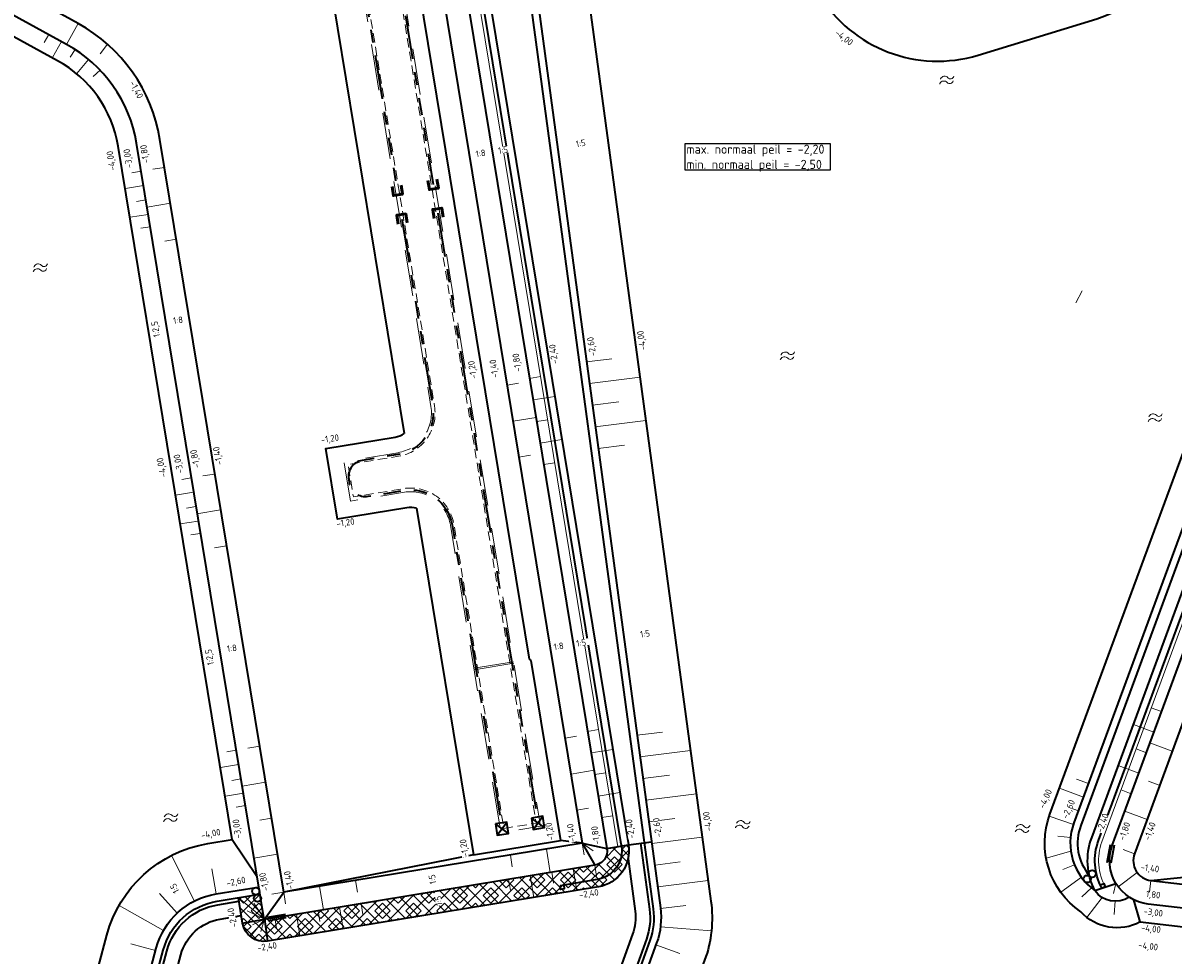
# Model space of a CAD drawing. Header units: metres. Extents: x 239845 to 242720, y 580286 to 584200.
# Tile 77 of 113: x 240688 to 240845, y 583176 to 583304. Entities that reach past the tile are written whole.
import ezdxf

# ---------------------------------------------------------------- set-up
doc = ezdxf.new("R2010")
doc.units = ezdxf.units.M
doc.linetypes.add('DASHED', pattern=[19.049999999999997, 12.7, -6.35])
doc.linetypes.add('RI-DRAINAGE', pattern=[19.200000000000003, 6, -1.8, 1.8, -1.8, 2.4, -1.8, 1.8, -1.8])
doc.layers.add('GBKN', color=9, linetype='Continuous', lineweight=0, true_color=0x808080)
for name, color, linetype, lineweight in [('N-WA-RI-DRAINAGE_AFDEKKAP-G', 150, 'Continuous', 50), ('N-WA-RI-DRAINAGE_DRAIN_PP_100-G', 90, 'RI-DRAINAGE', 35), ('N-WE-GK-BESCHOEIING_DAMWAND_HOUT-G', 130, 'GK-BESCHOEIING', 35), ('N-WE-GK-BESCHOEIING_TYPE_3-G', 30, 'Continuous', 35), ('N-WE-GK-BESCHOEIING_TYPE_5-G', 130, 'Continuous', 35), ('N-WE-GR-RIET-G', 122, 'Continuous', 35), ('N-WE-GW-GRONDWERK-G', 3, 'Continuous', 35), ('N-WE-GW-GRONDWERK_BODEM-G', 2, 'DASHED', 18), ('N-WE-GW-GRONDWERK_BODEM_MEER-G', 150, 'Continuous', 35), ('N-WE-GW-GRONDWERK_INSTEEK_SLEUF-G_CONTOUR_ZANDCUNET', 52, 'Continuous', 35), ('N-WE-GW-HOOGTELIJN-140', 114, 'Continuous', 35), ('N-WE-GW-HOOGTELIJN-180', 190, 'Continuous', 35), ('N-WE-GW-HOOGTELIJN-240', 74, 'Continuous', 35), ('N-WE-GW-HOOGTELIJN-260', 44, 'Continuous', 35), ('N-WE-GW-SCHEIDING-ZAND_TEELAARDE-G', 90, 'Continuous', 18), ('N-WE-GW-TALUDARCERING_KORT-G', 90, 'Continuous', 18), ('N-WE-GW-TALUDARCERING_LANG-G', 60, 'Continuous', 13), ('N-WE-OB-BEKLEDING_STORTSTEEN-A', 7, 'Continuous', 18), ('N-WE-OG-TOPOGRAFIE-S @ 0.5', 7, 'Continuous', 18), ('N-WE-RI-HWA_DRAINEINDE-G', 30, 'Continuous', 35), ('N-WE-VH-HELLING_KNIKLIJN-G', 30, 'Continuous', 35), ('N-XX-AL-HOOGTELABEL-T25-M', 7, 'Continuous', 25), ('T-WE-GR-MAAIVELD-G', 3, 'DASHED', 0), ('X-XX-AL-T25', 7, 'Continuous', 25)]:
    doc.layers.add(name, color=color, linetype=linetype, lineweight=lineweight)
doc.styles.add('NLCS-ISO-ANNOTATIVE-T25', font='NLCS-ISO.ttf', dxfattribs={"height": 2.5})
doc.styles.add('NLCS-ISO-M1000-T25', font='NLCS-ISO.ttf', dxfattribs={"height": 2.5})
doc.linetypes.add('GK-BESCHOEIING', pattern='A,30,-5,[1,NLCS.shx,S=1,R=0,X=0,Y=0],-5', length=40)

# ---------------------------------------------------------------- blocks, each defined once
blk = doc.blocks.new('SOG-TOPOGRAFIE_WATER-SO')
at = {"flags": 128}
for points in [[(-1.912067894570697, 0.4603085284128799), (-1.824502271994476, 0.5985739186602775, -0.5388311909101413), (0.1837699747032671, 0.6342924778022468, 0.6051675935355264), (1.859057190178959, 0.83247287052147, -4.03570463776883)], [(-2.279607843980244, -0.8082764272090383), (-2.192042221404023, -0.6700110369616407, -0.5388311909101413), (-0.1837699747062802, -0.6342924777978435, 0.6051675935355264), (1.491517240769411, -0.4361120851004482, -4.03570463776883)]]:
    blk.add_lwpolyline(points, format="xyb", dxfattribs=at)
blk = doc.blocks.new('Beeindiging drain')
for points in [[(1.575000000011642, 1.574999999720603), (-1.575000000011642, -1.574999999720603)], [(1.575000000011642, -1.574999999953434), (-1.575000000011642, 1.574999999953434)]]:
    blk.add_lwpolyline(points)
blk.add_lwpolyline([(-1.575000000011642, -1.574999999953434), (1.575000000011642, -1.574999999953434), (1.575000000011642, 1.574999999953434), (-1.575000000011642, 1.574999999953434)], close=True)

msp = doc.modelspace()

# ---------------------------------------------------------------- hatches: boundary and pattern name
at = {"layer": 'N-WE-OB-BEKLEDING_STORTSTEEN-A'}
h = msp.add_hatch(dxfattribs=at)
h.set_pattern_fill('ACO-STORTSTEEN_02', color=256, style=0, pattern_type=2)
h.set_pattern_definition([(45, (0, 0), (-1.060660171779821, 1.060660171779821), []), (45, (1.060649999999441, 0), (-1.060660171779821, 1.060660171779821), [1.5, -1.5]), (135, (0, 0), (-1.060660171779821, -1.060660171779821), []), (135, (1.060649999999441, 0), (-1.060660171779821, -1.060660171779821), [1.5, -1.5])])
edge = h.paths.add_edge_path()
edge.add_arc((240765.7852394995, 583189.9608923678), 5.000000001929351, 279.3295415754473, 369.3295415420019)
edge.add_line((240770.7191008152, 583190.7714554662), (240767.758784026, 583190.2851176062))
edge.add_arc((240765.7852395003, 583189.9608923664), 2.000000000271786, -80.67045842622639, 9.329541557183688, ccw=False)
edge.add_line((240766.1094647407, 583187.9873478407), (240723.5830647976, 583181.0008663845))
edge.add_line((240723.5830647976, 583181.0008663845), (240720.7179406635, 583180.530167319))
edge.add_line((240720.7179406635, 583180.530167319), (240720.1445158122, 583184.0205786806))
edge.add_line((240720.1445158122, 583184.0205786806), (240717.1839011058, 583183.5341918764))
edge.add_line((240717.1839011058, 583183.5341918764), (240717.7576831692, 583180.0438392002))
edge.add_arc((240720.7179999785, 583180.5301770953), 3.000000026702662, 189.3295421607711, 279.3295413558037)
edge.add_line((240721.2043378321, 583177.5698602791), (240766.5958026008, 583185.0270310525))

# ---------------------------------------------------------------- linework, layer by layer
at = {"layer": 'GBKN', "flags": 128}
msp.add_lwpolyline([(240833, 583266.829), (240832.111, 583265.149)], dxfattribs=at)
at = {"layer": 'N-WA-RI-DRAINAGE_AFDEKKAP-G', "flags": 128}
for points in [[(240744.4438106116, 583282.1258762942), (240744.632591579, 583280.8902138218), (240743.3969291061, 583280.7014328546), (240743.2081481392, 583281.9370953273)], [(240739.5099492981, 583281.3153131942), (240739.6987302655, 583280.0796507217), (240738.4630677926, 583279.8908697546), (240738.2742868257, 583281.1265322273)], [(240744.0453795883, 583276.7543438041), (240743.8565986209, 583277.9900062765), (240745.0922610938, 583278.1787872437), (240745.2810420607, 583276.943124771)], [(240739.1115182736, 583275.9437807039), (240738.9227373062, 583277.1794431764), (240740.1583997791, 583277.3682241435), (240740.347180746, 583276.1325616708)]]:
    msp.add_lwpolyline(points, dxfattribs=at)
at = {"layer": 'N-WA-RI-DRAINAGE_DRAIN_PP_100-G', "flags": 128}
for points in [[(240682.933912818, 583349.8571404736), (240733.5037689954, 583320.5888273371, -0.3198138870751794), (240738.7266672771, 583313.0274897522), (240743.9203698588, 583281.4136545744)], [(240680.4293065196, 583345.529676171), (240730.9991626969, 583316.2613630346, -0.22448642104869), (240733.7928059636, 583312.2169266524), (240738.9865085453, 583280.6030914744)], [(240739.6349590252, 583276.6560024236), (240743.855985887, 583250.962800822, -0.4142135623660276), (240739.1141929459, 583244.3567127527), (240734.1803316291, 583243.546149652, 0.4142135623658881), (240732.3248474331, 583240.9611586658), (240732.4055731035, 583240.4697851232, 0.4140941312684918), (240734.9896586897, 583238.6141523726), (240739.9270699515, 583239.423231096, -0.4140941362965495), (240746.5308441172, 583234.6810585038), (240753.3801023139, 583192.9899303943)]]:
    msp.add_lwpolyline(points, format="xyb", dxfattribs=at)
msp.add_lwpolyline([(240744.5688203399, 583277.4665655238), (240758.3139636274, 583193.8004934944)], dxfattribs=at)
at = {"layer": 'N-WE-GK-BESCHOEIING_DAMWAND_HOUT-G', "ltscale": 0.5, "flags": 128}
for points in [[(240723.6782574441, 583181.0165051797), (240720.717940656, 583180.5301673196), (240703.2154897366, 583287.0668027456, 0.2303081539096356), (240693.6179074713, 583300.63771514), (240608.8029188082, 583347.2503644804)], [(240868.6842599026, 583179.5701094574), (240842.0375238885, 583182.6611496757, -0.4856477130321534), (240837.0990363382, 583190.6959669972)]]:
    msp.add_lwpolyline(points, format="xyb", dxfattribs=at)
for points in [[(240836.4050286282, 583188.3819728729), (240836.8611273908, 583190.8223162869)], [(240837.3544673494, 583190.7402875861), (240836.9046490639, 583188.2792706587)], [(240721.1974749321, 583180.8784740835), (240723.6486896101, 583181.2719822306)], [(240723.7378214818, 583180.7798760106), (240721.269261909, 583180.3734840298)]]:
    msp.add_lwpolyline(points, dxfattribs=at)
at = {"layer": 'N-WE-GK-BESCHOEIING_TYPE_3-G', "ltscale": 0.5}
for points in [[(240835.6878975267, 583184.8232378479, -0.2151715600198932), (240835.2224177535, 583191.3875613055), (240846.9542919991, 583223.2216191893), (240869.8039034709, 583285.2232941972), (240877.7977030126, 583320.288545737), (240896.501055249, 583402.3318528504), (240901.9038353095, 583414.5145743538, -0.3734472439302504), (240911.3989906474, 583418.9680308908), (240931.5469306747, 583413.2559860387)], [(240748.3158525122, 583320.9704740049), (240769.6371359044, 583191.1887762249, -0.4505239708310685), (240766.4336899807, 583186.0138033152), (240761.336861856, 583185.1764670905)]]:
    msp.add_lwpolyline(points, format="xyb", dxfattribs=at)
at = {"layer": 'N-WE-GK-BESCHOEIING_TYPE_3-G', "ltscale": 0.5, "flags": 128}
for points in [[(240761.8335097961, 583185.2580592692), (240761.9096970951, 583184.7529665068), (240761.4115554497, 583184.6785620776), (240761.336861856, 583185.1764670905)], [(240835.4917775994, 583185.2867606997), (240835.9647796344, 583185.4796136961), (240836.1542648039, 583185.0129484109), (240835.6878975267, 583184.8232378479)]]:
    msp.add_lwpolyline(points, dxfattribs=at)
at = {"layer": 'N-WE-GK-BESCHOEIING_TYPE_5-G', "flags": 128}
msp.add_lwpolyline([(240748.3158525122, 583320.9704740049), (240753.7788649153, 583317.808646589, -0.2319435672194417), (240756.2291149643, 583314.1515542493), (240774.1080276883, 583182.0048518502, -0.1204734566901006), (240773.6486650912, 583177.6590647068), (240760.2859654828, 583140.4876972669, -0.3163882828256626), (240751.6283923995, 583134.3999999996), (240729.6692801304, 583134.3999999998, -0.2679491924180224), (240721.701846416, 583138.9999999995), (240706.657257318, 583165.0579926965, -0.1984277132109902), (240705.7337480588, 583172.0225503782), (240706.882985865, 583176.3437846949, -0.2951568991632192), (240714.2824927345, 583183.0575318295), (240720.0853094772, 583184.0108519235)], format="xyb", dxfattribs=at)
at = {"layer": 'N-WE-GK-BESCHOEIING_TYPE_5-G'}
for centre in [(240833.6677050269, 583186.1008690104), (240834.3585109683, 583186.8208781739), (240719.5876448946, 583184.4216745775), (240719.8166302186, 583183.4504939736)]:
    msp.add_circle(centre, 0.4999999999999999, dxfattribs=at)
at = {"layer": 'N-WE-GR-RIET-G', "flags": 128}
for points in [[(240772.3868580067, 583190.9970962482), (240773.6125420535, 583181.937814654, -0.1204734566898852), (240773.1781448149, 583177.8282115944), (240759.8154452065, 583140.6568441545, -0.3163882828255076), (240751.6283923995, 583134.8999999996), (240729.6692801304, 583134.8999999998, -0.2679491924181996), (240722.1348591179, 583139.2499999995), (240707.0902700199, 583165.3079926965, -0.1984277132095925), (240706.2169514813, 583171.8940418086), (240707.3661892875, 583176.2152761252, -0.2951568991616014), (240714.3635490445, 583182.5641456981), (240717.2650079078, 583183.0408140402)], [(240770.6595537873, 583188.8468635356), (240771.6305995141, 583181.669665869, -0.1204734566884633), (240771.2960637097, 583178.5047991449), (240757.9333641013, 583141.333431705, -0.3163882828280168), (240751.6283923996, 583136.8999999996), (240729.6692801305, 583136.8999999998, -0.2679491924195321), (240723.8669099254, 583140.2499999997), (240708.8223208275, 583166.3079926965, -0.198427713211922), (240708.1497651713, 583171.38000753), (240709.2990029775, 583175.7012418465, -0.2951568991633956), (240714.6877742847, 583180.5906011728), (240717.5894351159, 583181.0673026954)]]:
    msp.add_lwpolyline(points, format="xyb", dxfattribs=at)
at = {"layer": 'N-WE-GW-GRONDWERK-G', "flags": 128}
for points in [[(240716.3214778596, 583191.4997484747), (240719.7392342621, 583186.4875093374)], [(240764.3847524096, 583191.0077026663), (240766.1094647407, 583187.9873478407)], [(240764.3847524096, 583191.0077026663), (240767.758784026, 583190.2851176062)], [(240767.7587840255, 583190.285117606), (240770.7191008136, 583190.7714554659)], [(240770.7191008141, 583190.771455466), (240773.889810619, 583191.2004396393)], [(240720.7591736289, 583180.5876115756), (240723.4063310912, 583184.2755320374)], [(240834.729323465, 583184.4972415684), (240837.6172347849, 583185.4793757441)], [(240717.7576238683, 583180.0438294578), (240720.759173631, 583180.5876115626)], [(240720.759173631, 583180.5876115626), (240721.2042785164, 583177.5698505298)]]:
    msp.add_lwpolyline(points, dxfattribs=at)
msp.add_lwpolyline([(240839.410716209, 583183.6222132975, -0.4137218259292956), (240834.729323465, 583184.4972415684, -0.231861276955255)], format="xyb", dxfattribs=at)
at = {"layer": 'N-WE-GW-GRONDWERK_BODEM-G', "ltscale": 0.5, "flags": 128}
msp.add_lwpolyline([(240661.3334577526, 583545.7783782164), (240623.9365703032, 583543.2436718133, 0.4142135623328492), (240618.8210888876, 583537.384333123), (240623.2260775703, 583472.3934269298, -0.307886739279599), (240619.5316862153, 583466.0834551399), (240553.1788072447, 583434.5400643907, 0.2148378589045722), (240550.2552202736, 583431.0956302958, 0.2148378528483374), (240550.8977215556, 583426.6236420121), (240587.7999375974, 583368.5330542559, 0.2303088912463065), (240591.8965489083, 583366.0093530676, 0.2367758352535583), (240596.3797182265, 583367.6896990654), (240611.6718391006, 583384.3619275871, -0.336631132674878), (240620.9058568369, 583386.0459680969), (240735.47041863, 583319.7394423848, -0.2244864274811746), (240738.6284501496, 583315.1674708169), (240758.6417130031, 583193.3476355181), (240753.2144655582, 583192.456016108), (240746.2841510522, 583234.6405303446, 0.1989123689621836), (240744.0640769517, 583238.2170245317, 0.1989123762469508), (240739.9652842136, 583239.1761583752), (240732.5644922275, 583237.960313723), (240731.6728728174, 583243.3875611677), (240739.0736647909, 583244.6034058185, 0.1989123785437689), (240742.6501589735, 583246.8234799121, 0.1989123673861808), (240743.6092928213, 583250.922272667), (240733.5461128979, 583312.1763984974, 0.2244864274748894), (240730.8739323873, 583316.0449898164), (240620.7614961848, 583379.7747590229, 0.3467091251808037), (240614.1241851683, 583378.8583623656), (240595.0455651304, 583358.1414703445, 0.08725377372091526), (240593.2528930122, 583355.3458062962), (240577.9861176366, 583307.718174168), (240599.0157852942, 583193.6655752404, 0.4142135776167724), (240605.4219186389, 583189.2540612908), (240612.7975872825, 583190.6140290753), (240613.7948969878, 583185.2052054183), (240606.4192283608, 583183.8452376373, 0.1989123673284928), (240602.8867177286, 583181.5558254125, 0.2191529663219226), (240602.1039579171, 583176.948421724), (240596.689555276, 583175.9500833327), (240596.3269682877, 583177.9165427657), (240572.3266006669, 583308.0804781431), (240587.4232781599, 583355.1774573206, 0.2226050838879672), (240586.8282460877, 583359.8054546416), (240543.5279211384, 583427.9677927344, -0.2148378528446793), (240542.7686014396, 583433.2528697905, -0.2148378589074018), (240546.2237496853, 583437.3235646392), (240614.4056379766, 583469.7364452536, 0.3078867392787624), (240617.5316614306, 583475.0756521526), (240613.3756053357, 583536.3938237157)], format="xyb", dxfattribs=at)
for points in [[(240749.5088976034, 583215.0116424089), (240754.9361450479, 583215.9032618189)], [(240749.5429412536, 583214.8044202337), (240754.9701886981, 583215.6960396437)]]:
    msp.add_lwpolyline(points, dxfattribs=at)
at = {"layer": 'N-WE-GW-GRONDWERK_BODEM_MEER-G', "flags": 128}
for points in [[(240775.3218452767, 583451.180246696), (240765.4909567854, 583442.6976843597), (240744.5171614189, 583394.7196640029), (240739.4075593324, 583383.0313363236, 0.3764546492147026), (240746.2040520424, 583361.6648489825), (240771.5800112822, 583346.3592494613, -0.1213903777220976), (240775.983343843, 583341.9652810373), (240796.8798032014, 583307.4861230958, 0.3435462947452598), (240818.7021031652, 583299.1697251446), (240834.9798372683, 583304.164438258, 0.2524625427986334), (240847.6457689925, 583317.0067619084, 0.3206356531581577), (240844.5984147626, 583325.2758487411), (240869.677286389, 583486.7880618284)], [(240716.3214778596, 583191.4997484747), (240700.6893527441, 583286.6517944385, 0.2303081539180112), (240692.3849184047, 583298.3942049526), (240599.3293888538, 583349.5356934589)], [(240752.7324268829, 583327.6575817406), (240757.7862349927, 583324.7325894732, -0.2319196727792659), (240764.1567256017, 583315.2253284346), (240782.0357978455, 583183.0774469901, -0.1204734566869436), (240781.1769895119, 583174.9527145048), (240767.8142899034, 583137.7813470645, -0.3163882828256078), (240751.6283923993, 583126.3999999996), (240729.6692801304, 583126.3999999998, -0.2679491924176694), (240714.7736431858, 583134.9999999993), (240699.7290540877, 583161.0579926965, -0.1984277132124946), (240698.0024932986, 583174.0786874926), (240699.1517311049, 583178.3999218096, -0.295156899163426), (240712.9855917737, 583190.9517099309), (240716.3214778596, 583191.4997484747)]]:
    msp.add_lwpolyline(points, format="xyb", dxfattribs=at)
msp.add_lwpolyline([(240840.9514225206, 583180.2099718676), (240881.0470758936, 583175.5588477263)], dxfattribs=at)
at = {"layer": 'N-WE-GW-GRONDWERK_INSTEEK_SLEUF-G_CONTOUR_ZANDCUNET', "flags": 128}
for points in [[(240608.1936283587, 583386.043614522, -0.3128079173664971), (240621.9928559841, 583387.9240875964), (240736.5574177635, 583321.6175618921, -0.2244864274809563), (240740.7697459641, 583315.519255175), (240757.077440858, 583216.2550462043)], [(240616.0042312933, 583377.6753946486), (240727.3378480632, 583313.2388428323, -0.224486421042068), (240729.6699328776, 583309.8626176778), (240739.961848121, 583247.2161902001)], [(240741.6427087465, 583236.9848667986, 0.1006012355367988), (240740.3170686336, 583237.0348625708), (240730.7749808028, 583235.4672335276), (240729.1797926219, 583245.1770725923), (240738.7218804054, 583246.7447016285, 0.100601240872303), (240739.9618481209, 583247.2161902)]]:
    msp.add_lwpolyline(points, format="xyb", dxfattribs=at)
for points in [[(240741.6427087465, 583236.9848667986), (240749.4558500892, 583189.4266251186)], [(240757.077440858, 583216.2550462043), (240757.3187066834, 583216.0818676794)], [(240757.3187066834, 583216.0818676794), (240761.3760590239, 583191.3849455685)], [(240749.4558500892, 583189.4266251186), (240761.3760590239, 583191.3849455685)]]:
    msp.add_lwpolyline(points, dxfattribs=at)
at = {"layer": 'N-WE-GW-HOOGTELIJN-140'}
msp.add_lwpolyline([(240587.0730101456, 583440.1723949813), (240615.6254884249, 583395.2257651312), (240742.9539119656, 583321.5318997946), (240764.3847524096, 583191.0077026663), (240723.4063310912, 583184.2755320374)], dxfattribs=at)
for points in [[(240933.2486280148, 583407.3062443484), (240909.9642962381, 583413.9074724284, 0.3734472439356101), (240906.712205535, 583412.3821635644), (240901.5161444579, 583400.6655724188), (240874.8568456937, 583283.7230581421), (240847.2215372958, 583208.735550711), (240840.1579246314, 583189.5686682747, 0.4856477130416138), (240842.4131672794, 583185.8994350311), (240873.2077989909, 583182.3272359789)], [(240723.4063310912, 583184.2755320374), (240706.4323673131, 583287.5952898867, 0.2303081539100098), (240695.1880419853, 583303.4946851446), (240602.0687030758, 583354.6712420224)]]:
    msp.add_lwpolyline(points, format="xyb", dxfattribs=at)
at = {"layer": 'N-WE-GW-HOOGTELIJN-180'}
msp.add_lwpolyline([(240746.6768768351, 583318.6097431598), (240767.758784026, 583190.2851176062, -0.414213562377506), (240766.1094647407, 583187.9873478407), (240723.6782574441, 583181.0165051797)], format="xyb", dxfattribs=at)
msp.add_lwpolyline([(240837.0990363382, 583190.6959669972), (240848.8309105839, 583222.5300248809), (240871.725174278, 583284.6528622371), (240879.7476747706, 583319.8440121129)], dxfattribs=at)
at = {"layer": 'N-WE-GW-HOOGTELIJN-240'}
for points in [[(240834.729323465, 583184.4972415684, -0.2102887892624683), (240834.2841084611, 583191.7333584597), (240846.0159827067, 583223.5674163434), (240868.8432680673, 583285.5085101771), (240876.8227171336, 583320.510812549), (240895.547616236, 583402.6486362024), (240900.9896964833, 583414.9199756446, -0.3734472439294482), (240911.6717462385, 583419.9301142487), (240931.8196862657, 583414.2180693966)], [(240749.2259780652, 583321.599131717), (240770.7191008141, 583190.771455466, -0.4142135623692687), (240766.5958026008, 583185.0270310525), (240721.2043378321, 583177.5698602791, -0.4141835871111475), (240717.7577329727, 583180.0435362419), (240717.1839011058, 583183.5341918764)]]:
    msp.add_lwpolyline(points, format="xyb", dxfattribs=at)
at = {"layer": 'N-WE-GW-HOOGTELIJN-260'}
msp.add_lwpolyline([(240749.2259780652, 583321.599131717), (240754.279786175, 583318.6741394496, -0.2319435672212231), (240757.220086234, 583314.2856286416), (240775.098998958, 583182.1389262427, -0.120473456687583), (240774.5897056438, 583177.3207709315), (240761.2270060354, 583140.1494034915, -0.316388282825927), (240751.6283923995, 583133.3999999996), (240729.6692801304, 583133.3999999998, -0.2679491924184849), (240720.8358210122, 583138.4999999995), (240705.7912319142, 583164.5579926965, -0.198427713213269), (240704.7673412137, 583172.2795675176), (240705.9165790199, 583176.6008018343, -0.2951568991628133), (240714.1203801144, 583184.0443040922), (240719.9231968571, 583184.9976241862)], format="xyb", dxfattribs=at)
at = {"layer": 'N-WE-GW-SCHEIDING-ZAND_TEELAARDE-G', "flags": 128}
msp.add_lwpolyline([(240836.1683935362, 583184.9866471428, -0.2181132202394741), (240835.6915723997, 583191.2146627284), (240847.4234466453, 583223.0487206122), (240870.2842211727, 583285.0806862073), (240878.2851959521, 583320.177412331), (240896.9777747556, 583402.1734611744), (240902.3609047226, 583414.3118737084, -0.3734472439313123), (240911.2626128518, 583418.4869892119), (240931.4105528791, 583412.7749443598)], format="xyb", dxfattribs=at)
msp.add_lwpolyline([(240747.748786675, 583321.3379027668), (240769.2389424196, 583190.528286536)], dxfattribs=at)
at = {"layer": 'N-WE-GW-TALUDARCERING_KORT-G'}
for points in [[(240690.5560321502, 583300.9006615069), (240691.1612150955, 583301.9944011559)], [(240694.1076059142, 583298.8902760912), (240694.7865347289, 583299.9398263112)], [(240698.2443479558, 583299.3410943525), (240699.2335089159, 583300.6435655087)], [(240697.2637920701, 583296.2444260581), (240698.2087136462, 583297.1076488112)], [(240705.4539726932, 583283.4959928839), (240707.0622149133, 583283.7614301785)], [(240703.845730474, 583283.2305555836), (240702.5722640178, 583283.0203723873)], [(240704.4971103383, 583279.2839489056), (240703.223643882, 583279.0737657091)], [(240705.0965431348, 583275.6169148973), (240703.8230766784, 583275.4067317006)], [(240707.0824223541, 583273.6294761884), (240708.6906645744, 583273.894913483)], [(240764.9631348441, 583257.0551719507), (240768.4501330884, 583257.4932555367)], [(240754.0707802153, 583253.8640202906), (240755.6496158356, 583254.1234004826)], [(240757.1599654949, 583254.7996516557), (240758.6401238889, 583255.0428205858)], [(240765.7676175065, 583251.1090759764), (240769.4095461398, 583251.5666240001)], [(240758.1326412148, 583248.8790180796), (240759.6127996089, 583249.1221870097)], [(240755.6919064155, 583243.9962976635), (240757.2707420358, 583244.2556778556)], [(240766.5721001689, 583245.1629800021), (240770.1574673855, 583245.6134220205)], [(240759.1053169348, 583242.9583845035), (240760.5854753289, 583243.2015534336)], [(240710.6933500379, 583241.1441202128), (240709.4198835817, 583240.9339370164)], [(240712.3015922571, 583241.4095575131), (240713.9098344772, 583241.6749948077)], [(240711.3447299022, 583237.1975135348), (240710.0712634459, 583236.9873303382)], [(240711.9441626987, 583233.5304795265), (240710.6706962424, 583233.3202963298)], [(240713.9300419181, 583231.5430408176), (240715.5382841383, 583231.8084781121)], [(240843.8679578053, 583209.0632144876), (240842.4604938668, 583209.5819102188)], [(240765.1175979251, 583206.3618991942), (240766.5977563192, 583206.6050681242)], [(240762.0284126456, 583205.426267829), (240763.6072482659, 583205.685648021)], [(240771.8940614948, 583205.8272748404), (240775.3810597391, 583206.2653584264)], [(240716.898920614, 583203.7763713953), (240715.6254541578, 583203.566188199)], [(240718.5071628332, 583204.0418086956), (240720.1154050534, 583204.3072459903)], [(240841.7931748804, 583203.4333587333), (240840.3857109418, 583203.9520544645)], [(240766.0902736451, 583200.4412656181), (240767.5704320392, 583200.6844345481)], [(240772.6985441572, 583199.8811788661), (240776.3404727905, 583200.3387268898)], [(240717.5503004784, 583199.8297647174), (240716.276834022, 583199.6195815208)], [(240833.8414722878, 583199.2078860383), (240832.1994310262, 583199.8130310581)], [(240842.0864520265, 583199.5154105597), (240843.6158961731, 583198.9517611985)], [(240839.7183919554, 583197.803502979), (240838.3109280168, 583198.3221987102)], [(240718.1497332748, 583196.1627307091), (240716.8762668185, 583195.9525475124)], [(240763.6495388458, 583195.558545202), (240765.2283744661, 583195.817925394)], [(240832.4582836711, 583195.4546488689), (240830.8162424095, 583196.0597938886)], [(240720.1356124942, 583194.1752920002), (240721.7438547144, 583194.4407292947)], [(240767.0629493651, 583194.520632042), (240768.5431077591, 583194.763800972)], [(240773.5030268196, 583193.9350828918), (240777.0883940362, 583194.3855249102)], [(240764.3847520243, 583191.0077033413), (240765.8717983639, 583189.9606196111)], [(240764.3852258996, 583191.0048188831), (240764.6494694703, 583189.3963800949)], [(240831.3899274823, 583191.8016651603), (240829.6481665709, 583191.9712792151)], [(240754.5175032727, 583189.3836926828), (240754.7817468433, 583187.7752538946)], [(240838.6284804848, 583190.132317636), (240840.1579246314, 583189.5686682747)], [(240714.1203801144, 583184.0443040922), (240713.5529859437, 583187.4980070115)], [(240766.1094647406, 583187.9873478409), (240766.3526336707, 583186.507189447)], [(240774.3636141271, 583187.9960355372), (240777.8363152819, 583188.4323229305)], [(240831.9310846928, 583188.0386267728), (240830.3077019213, 583187.3850761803)], [(240733.2740537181, 583185.8966582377), (240733.5382972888, 583184.2882194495)], [(240754.2681975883, 583186.0419964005), (240754.5113665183, 583184.5618380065)], [(240760.1888311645, 583187.0146721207), (240760.4320000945, 583185.5345137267)], [(240721.7980888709, 583184.0100947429), (240723.4063310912, 583184.2755320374)], [(240723.4063310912, 583184.2755320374), (240723.6705746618, 583182.6670932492)], [(240834.2392641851, 583184.873462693), (240832.9517440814, 583183.668014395)], [(240837.6172347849, 583185.4793757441), (240837.2936384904, 583184.1287166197)], [(240708.7807274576, 583181.4045306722), (240706.3810995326, 583184.1006993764)], [(240720.7591736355, 583180.5876115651), (240719.3106961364, 583182.7655264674)], [(240734.0393662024, 583182.71868769), (240734.2825351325, 583181.238529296)], [(240837.5082692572, 583183.0339523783), (240837.3650026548, 583181.2293862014)], [(240720.7591736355, 583180.5876115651), (240718.4150752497, 583181.7140362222)], [(240728.1187326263, 583181.7460119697), (240728.3619015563, 583180.2658535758)], [(240775.1115353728, 583182.0428335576), (240778.5842365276, 583182.4791209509)], [(240720.7591736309, 583180.587611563), (240719.1409727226, 583179.8131011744)], [(240720.7591736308, 583180.5876115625), (240720.2792057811, 583178.8930791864)], [(240722.1980990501, 583180.7733362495), (240722.4412679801, 583179.2931778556)], [(240705.8369066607, 583176.3012268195), (240702.4544827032, 583177.2007868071)], [(240774.491067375, 583177.0463863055), (240777.784709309, 583175.8623580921)]]:
    msp.add_lwpolyline(points, dxfattribs=at)
at = {"layer": 'N-WE-GW-TALUDARCERING_LANG-G'}
for points in [[(240693.6179074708, 583300.6377151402), (240695.1880419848, 583303.494685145)], [(240691.7008254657, 583298.8386331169), (240692.9111913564, 583301.0261124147)], [(240695.0306366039, 583296.6616663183), (240696.6312153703, 583298.5821213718)], [(240704.1714204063, 583281.2572522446), (240701.7047912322, 583280.8501398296)], [(240704.6599553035, 583278.2972972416), (240707.8764397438, 583278.8281718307)], [(240704.8228002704, 583277.3106455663), (240702.3561710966, 583276.9035331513)], [(240765.3653761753, 583254.0821239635), (240772.3110919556, 583254.9547381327)], [(240757.6463033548, 583251.8393348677), (240760.6066201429, 583252.3256727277)], [(240754.8813433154, 583248.930158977), (240758.039014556, 583249.4489193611)], [(240766.1698588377, 583248.1360279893), (240773.115574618, 583249.0086421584)], [(240758.6189790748, 583245.9187012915), (240761.5792958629, 583246.4050391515)], [(240711.0190399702, 583239.1708168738), (240708.5524107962, 583238.7637044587)], [(240711.5075748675, 583236.2108618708), (240714.7240593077, 583236.7417364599)], [(240711.6704198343, 583235.2242101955), (240709.2037906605, 583234.8170977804)], [(240842.8305663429, 583206.2482866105), (240840.0156384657, 583207.285678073)], [(240765.6039357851, 583203.4015824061), (240768.5642525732, 583203.8879202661)], [(240772.296302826, 583202.8542268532), (240779.2420186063, 583203.7268410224)], [(240842.2859936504, 583204.7706063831), (240845.3448819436, 583203.6433076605)], [(240717.2246105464, 583201.8030680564), (240714.7579813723, 583201.3959556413)], [(240840.7557834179, 583200.6184308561), (240837.9408555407, 583201.6558223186)], [(240762.8389757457, 583200.4924065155), (240765.9966469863, 583201.0111668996)], [(240717.7131454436, 583198.8431130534), (240720.9296298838, 583199.3739876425)], [(240833.1498779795, 583197.3312674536), (240829.8657954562, 583198.5415574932)], [(240717.8759904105, 583197.856461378), (240715.4093612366, 583197.449348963)], [(240766.5766115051, 583197.48094883), (240769.5369282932, 583197.96728669)], [(240773.1007854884, 583196.908130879), (240780.0465012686, 583197.7807450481)], [(240838.8280221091, 583195.3875134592), (240841.8869104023, 583194.2602147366)], [(240831.7771760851, 583193.5988450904), (240828.4630755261, 583194.7243394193)], [(240773.9052681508, 583190.9620349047), (240780.850983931, 583191.8346490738)], [(240711.1600633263, 583183.0760531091), (240707.9936850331, 583189.3189729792)], [(240719.3306105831, 583188.9747833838), (240722.5580795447, 583189.5074709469)], [(240759.4513645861, 583190.194255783), (240759.9798517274, 583186.9773782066)], [(240831.4280485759, 583189.9277309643), (240828.0389093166, 583188.9627879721)], [(240763.1491479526, 583187.5010099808), (240763.6354858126, 583184.5406931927)], [(240757.2285143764, 583186.5283342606), (240757.7148522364, 583183.5680174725)], [(240774.7375747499, 583185.0194345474), (240781.6554665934, 583185.8885530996)], [(240832.8772764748, 583186.3279306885), (240830.0444698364, 583184.2723999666)], [(240837.9245333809, 583185.0270030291), (240840.5220263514, 583186.9702093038)], [(240728.3401924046, 583185.0860951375), (240728.8686795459, 583181.8692175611)], [(240717.1839011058, 583183.5341918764), (240720.7591736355, 583180.5876115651)], [(240835.7308450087, 583183.5407245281), (240833.6170406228, 583180.8238149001)], [(240706.9061293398, 583179.0192797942), (240700.8203845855, 583182.4781395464)], [(240725.1584158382, 583181.2596741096), (240725.6447536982, 583178.2993573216)], [(240731.0790494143, 583182.2323498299), (240731.5653872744, 583179.2720330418)], [(240718.845787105, 583178.1860169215), (240720.759173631, 583180.5876115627)], [(240775.1139404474, 583179.5191935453), (240782.0958009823, 583178.9633489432)]]:
    msp.add_lwpolyline(points, dxfattribs=at)
at = {"layer": 'N-WE-VH-HELLING_KNIKLIJN-G', "flags": 128}
for points in [[(240764.3852259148, 583191.0048187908), (240761.3760590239, 583191.3849455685)], [(240749.4558500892, 583189.4266251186), (240723.4063310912, 583184.2755320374)], [(240842.4131672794, 583185.8994350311), (240872.1657465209, 583188.9172334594)]]:
    msp.add_lwpolyline(points, dxfattribs=at)
at = {"layer": 'T-WE-GR-MAAIVELD-G', "ltscale": 0.1, "flags": 128}
msp.add_lwpolyline([(240618.3222334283, 583537.3505214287), (240622.727222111, 583472.3596152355, -0.3078867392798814), (240619.3170147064, 583466.5350258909), (240552.9641357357, 583434.9916351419, 0.2148378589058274), (240549.774768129, 583431.2340706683, 0.2148378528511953), (240550.4756786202, 583426.355538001), (240587.377894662, 583368.2649502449, 0.2303088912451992), (240591.8469251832, 583365.5118216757, 0.2366583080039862), (240596.7471492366, 583367.3505895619), (240611.6348021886, 583383.5397200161, -0.3600616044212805), (240620.6553962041, 583385.6132216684), (240735.2199580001, 583319.3066959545, -0.2244864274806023), (240738.1350640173, 583315.086414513), (240758.0672705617, 583193.7599653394), (240753.6267953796, 583193.0304585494), (240746.7775371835, 583234.7215866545, 0.1989123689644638), (240744.3556381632, 583238.6232166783, 0.1989123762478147), (240739.8842278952, 583239.6695445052), (240732.9768220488, 583238.5347561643), (240732.2473152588, 583242.9752313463), (240739.1547211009, 583244.1100196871, 0.1989123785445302), (240743.0563511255, 583246.5319187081, 0.1989123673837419), (240744.1026789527, 583251.003328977), (240734.0394990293, 583312.2574548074, 0.2244864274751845), (240731.1243930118, 583316.4777362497), (240621.0119568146, 583380.2075054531, 0.3506273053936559), (240613.705084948, 583379.1430349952), (240595.1039254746, 583358.9157635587, 0.1030390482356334), (240592.7832337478, 583355.518637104), (240577.4716160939, 583307.7511108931), (240598.5240740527, 583193.5749107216, 0.4142135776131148), (240605.5125831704, 583188.7623500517), (240612.3965405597, 583190.031653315), (240613.2125212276, 583185.6062521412), (240606.3285638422, 583184.3369488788, 0.1989123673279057), (240602.4749158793, 583181.8394082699, 0.1989123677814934), (240601.5160031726, 583177.3484397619), (240597.0906019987, 583176.532459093), (240596.8186795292, 583178.0072072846), (240572.8411022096, 583308.047541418), (240587.89941492, 583355.0248343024, 0.2226050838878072), (240587.250289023, 583360.0735586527), (240543.9499640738, 583428.2358967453, -0.2148378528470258), (240543.2490535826, 583433.1144294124, -0.2148378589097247), (240546.4384211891, 583436.8719938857), (240614.6203094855, 583469.2848745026, 0.3078867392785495), (240618.0305168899, 583475.1094638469), (240613.8325342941, 583537.0462161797)], format="xyb", dxfattribs=at)

# ---------------------------------------------------------------- block references
at = {"layer": 'N-WE-OG-TOPOGRAFIE-S @ 0.5'}
for p, xscale, yscale, zscale, rotation in [((240814.5046786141, 583295.7398815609), 0.4999999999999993, 0.4999999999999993, 0.4999999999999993, 7.62557050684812), ((240690.1080286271, 583269.9828634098), 0.4999999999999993, 0.4999999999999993, 0.4999999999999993, 7.625570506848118), ((240792.6364304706, 583257.8944045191), 0.4999999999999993, 0.4999999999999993, 0.4999999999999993, 7.625570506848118), ((240843.1123337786, 583249.4173060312), 0.4999999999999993, 0.4999999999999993, 0.4999999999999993, 7.62557050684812), ((240707.9993544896, 583194.5086564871), 0.4999999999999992, 0.4999999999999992, 0.4999999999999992, 7.62557050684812), ((240786.5157189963, 583193.5492612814), 0.4999999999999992, 0.4999999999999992, 0.4999999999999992, 1.697190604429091), ((240824.9075941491, 583193.0081983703), 0.4999999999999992, 0.4999999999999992, 0.4999999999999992, 1.697190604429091)]:
    msp.add_blockref('SOG-TOPOGRAFIE_WATER-SO', p, dxfattribs=dict(at, xscale=xscale, yscale=yscale, zscale=zscale, rotation=rotation))
at = {"layer": 'N-WE-RI-HWA_DRAINEINDE-G', "xscale": 0.4999999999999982, "yscale": 0.4999999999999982, "zscale": 0.4999999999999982, "rotation": 278.7788731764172}
for p in [(240753.3801023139, 583192.9899303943), (240758.3139636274, 583193.8004934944)]:
    msp.add_blockref('Beeindiging drain', p, dxfattribs=at)

# ---------------------------------------------------------------- next in the draw order: texts
at = {"layer": 'N-XX-AL-HOOGTELABEL-T25-M', "char_height": 0.9, "attachment_point": 1, "style": 'NLCS-ISO-M1000-T25', "bg_fill": 3, "box_fill_scale": 1, "bg_fill_color": 256, "bg_fill_transparency": 0}
for s, width, gutter_width, insert, rotation in [('-4,00', 2.607198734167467, 6.249999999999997, (240799.5148446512, 583302.7474193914), 322.72675661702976), ('-1,40', 2.607198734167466, 6.249999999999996, (240703.0161797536, 583295.7575344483), 297.6011025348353), ('-1,80', 2.607198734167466, 6.249999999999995, (240704.0596842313, 583284.254176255), 98.4430306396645), ('\\pt1.8;1:5', 1.789737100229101, 6.249999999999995, (240763.4369027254, 583287.4018936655), 9.530150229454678), ('-4,00', 2.607198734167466, 6.249999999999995, (240699.468760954, 583283.2607147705), 98.4430306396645), ('-3,00', 2.607198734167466, 6.249999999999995, (240701.7823084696, 583283.5858539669), 98.4430306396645), ('\\pt1.8;1:8', 1.789737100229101, 6.249999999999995, (240749.6890306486, 583286.0171467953), 9.530150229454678), ('\\pt1.8;1:5', 1.789737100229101, 6.249999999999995, (240752.7797272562, 583286.4871607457), 9.530150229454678), ('1:8', 1.876222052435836, 6.249999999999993, (240708.177584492, 583263.1452783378), 7.532917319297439), ('1:2,5', 2.607198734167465, 6.249999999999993, (240705.5641284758, 583260.3873835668), 99.33163791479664), ('-2,60', 2.607198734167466, 6.249999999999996, (240765.3994368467, 583257.7599241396), 98.5731987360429), ('-4,00', 2.607198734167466, 6.249999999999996, (240772.2643709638, 583258.5893047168), 98.5731987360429), ('-1,80', 2.607198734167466, 6.249999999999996, (240755.1482767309, 583255.6416313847), 98.5731987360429), ('-2,40', 2.607198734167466, 6.249999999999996, (240760.1725069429, 583256.727821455), 98.5731987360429), ('-1,20', 2.607198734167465, 6.249999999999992, (240749.0399539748, 583254.6787161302), 98.71471581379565), ('-1,40', 2.607198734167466, 6.249999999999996, (240751.9964259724, 583254.7996186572), 98.5731987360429), ('-1,20', 2.607198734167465, 6.249999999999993, (240728.4513779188, 583246.7973738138), 8.173027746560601), ('-3,00', 2.607198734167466, 6.249999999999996, (240708.7849564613, 583241.665957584), 101.3788358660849), ('-1,80', 2.607198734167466, 6.249999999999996, (240711.0425428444, 583242.4224891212), 101.3788358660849), ('-1,40', 2.607198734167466, 6.249999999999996, (240714.154292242, 583242.8182639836), 101.3788358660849), ('-4,00', 2.607198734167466, 6.249999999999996, (240706.4706330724, 583241.1471865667), 101.3788358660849), ('-1,20', 2.607198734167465, 6.249999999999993, (240730.5924790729, 583235.287905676), 8.173027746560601), ('\\pt1.8;1:5', 1.789737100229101, 6.249999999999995, (240763.4910977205, 583218.8403924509), 9.530150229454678), ('\\pt1.8;1:5', 1.789737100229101, 6.249999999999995, (240772.2593080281, 583220.0825710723), 9.530150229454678), ('1:2,5', 2.607198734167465, 6.249999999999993, (240712.9518591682, 583215.3741969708), 99.33163791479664), ('1:8', 1.876222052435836, 6.249999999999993, (240715.5653151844, 583218.1320917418), 7.532917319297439), ('\\pt1.8;1:8', 1.789737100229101, 6.249999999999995, (240760.4004011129, 583218.3703785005), 9.530150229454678), ('-4,00', 2.607198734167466, 6.249999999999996, (240781.2860312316, 583192.5918647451), 98.5731987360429), ('-3,00', 2.607198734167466, 6.249999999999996, (240716.6975101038, 583191.5972356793), 96.95466626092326), ('-1,20', 2.607198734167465, 6.249999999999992, (240759.6422561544, 583191.3082953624), 98.71471581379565), ('-1,40', 2.607198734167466, 6.249999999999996, (240762.6007238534, 583191.0881533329), 98.5731987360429), ('-2,40', 2.607198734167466, 6.249999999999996, (240770.7089220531, 583191.5586585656), 98.5731987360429), ('-2,60', 2.607198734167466, 6.249999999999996, (240774.4210971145, 583191.7624841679), 98.5731987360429), ('-4,00', 2.607198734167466, 6.249999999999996, (240711.9903895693, 583192.499522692), 11.378835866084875), ('-1,80', 2.607198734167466, 6.249999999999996, (240765.9423838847, 583190.7593728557), 98.5731987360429), ('-1,20', 2.607198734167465, 6.249999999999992, (240747.905736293, 583189.0285902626), 98.71471581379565), ('-1,40', 2.607198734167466, 6.249999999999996, (240723.9037683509, 583184.5972528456), 101.3788358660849), ('-1,40', 2.607198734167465, 6.249999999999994, (240841.0786851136, 583188.201798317), 352.7395838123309), ('\\pt1.8;1:5', 1.789737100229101, 6.249999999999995, (240708.3309626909, 583183.999695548), 116.60539413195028), ('-2,60', 2.607198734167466, 6.249999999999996, (240715.456992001, 583185.9329290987), 11.378835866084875), ('-1,80', 2.607198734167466, 6.249999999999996, (240720.5033147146, 583184.3639408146), 101.3788358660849), ('\\pt1.8;1:5', 1.789737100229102, 6.249999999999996, (240743.4870752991, 583185.3216713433), 99.63379345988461), ('\\pt1.8;1:5', 1.789737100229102, 6.249999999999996, (240744.3162184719, 583182.376058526), 99.63379345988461), ('-2,40', 2.607198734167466, 6.249999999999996, (240763.8850718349, 583184.3455618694), 8.573198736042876), ('1,80', 2.607198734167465, 6.249999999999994, (240841.8192880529, 583184.5420214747), 352.7395838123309), ('-2,40', 2.607198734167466, 6.249999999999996, (240716.175747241, 583179.3748521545), 101.37883586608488), ('-3,00', 2.607198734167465, 6.249999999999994, (240841.4769168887, 583182.1470103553), 352.7395838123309), ('-4,00', 2.607198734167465, 6.249999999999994, (240841.138650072, 583179.9093445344), 352.7395838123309), ('-2,40', 2.607198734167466, 6.249999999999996, (240719.7195455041, 583177.0723844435), 8.573198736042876), ('-4,00', 2.607198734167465, 6.249999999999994, (240840.7591895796, 583177.5112218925), 352.7395838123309)]:
    msp.add_mtext_dynamic_manual_height_columns(s, width=width, gutter_width=gutter_width, heights=[0], dxfattribs=dict(at, insert=insert, rotation=rotation))
at = {"layer": 'X-XX-AL-T25', "insert": (240778.6746118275, 583286.8787729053), "char_height": 1.249999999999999, "width": 19.58389001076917, "attachment_point": 1, "style": 'NLCS-ISO-ANNOTATIVE-T25', "bg_fill": 19, "box_fill_scale": 1.125, "bg_fill_color": 256, "bg_fill_transparency": 0}
msp.add_mtext('max. normaal peil = -2,20\\Pmin. normaal peil = -2,50', dxfattribs=at)

# ---------------------------------------------------------------- next in the draw order: linework, layer by layer
at = {"layer": 'N-WE-GK-BESCHOEIING_TYPE_5-G', "flags": 128}
msp.add_lwpolyline([(240932.365197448, 583416.1422361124), (240912.2172574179, 583421.8542809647, 0.3734472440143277), (240899.1614188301, 583415.7307782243), (240893.6407382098, 583403.2822029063), (240868.925135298, 583294.8658198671), (240866.9219972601, 583286.0789421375), (240832.7840980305, 583193.4468667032, 0.2678608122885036), (240833.9704199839, 583186.5501538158)], format="xyb", dxfattribs=at)
at = {"layer": 'N-WE-GW-GRONDWERK-G', "flags": 128}
msp.add_lwpolyline([(240840.9514225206, 583180.2099718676), (240840.085868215, 583183.2346801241)], dxfattribs=at)
at = {"layer": 'N-WE-GW-GRONDWERK_BODEM_MEER-G', "flags": 128}
msp.add_lwpolyline([(240840.9514225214, 583180.2099718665, -0.3426321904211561), (240832.7996508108, 583181.5757166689, -0.3418633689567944), (240828.5617062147, 583195.0029538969), (240862.599137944, 583287.3624140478), (240864.5376988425, 583295.8660205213), (240889.350262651, 583404.7077279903), (240895.0477941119, 583417.5550840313, -0.3734472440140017), (240913.4446575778, 583426.1836560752), (240931.1296642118, 583421.1698655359)], format="xyb", dxfattribs=at)
at = {"layer": 'N-WE-GW-HOOGTELIJN-260'}
msp.add_lwpolyline([(240933.8831992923, 583416.7512857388), (240912.490013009, 583422.8163643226, 0.3734472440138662), (240898.2472800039, 583416.1361795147), (240892.6872991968, 583403.5989862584), (240867.950149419, 583295.0880866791), (240865.9613618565, 583286.3641581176), (240831.8457887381, 583193.7926638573, 0.3391125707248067), (240834.729323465, 583184.4972415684, 0.3391125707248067)], format="xyb", dxfattribs=at)
at = {"layer": 'N-WE-GW-TALUDARCERING_KORT-G'}
msp.add_lwpolyline([(240842.4131672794, 583185.8994350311), (240842.2254220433, 583184.2809514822)], dxfattribs=at)

# ---------------------------------------------------------------- next in the draw order: texts
at = {"layer": 'N-XX-AL-HOOGTELABEL-T25-M', "char_height": 0.9, "attachment_point": 1, "style": 'NLCS-ISO-M1000-T25', "bg_fill": 3, "box_fill_scale": 1, "bg_fill_color": 256, "bg_fill_transparency": 0}
for s, gutter_width, insert, rotation in [('-4,00', 6.249999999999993, (240826.9706943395, 583196.0626662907), 66.1107139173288), ('-2,60', 6.249999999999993, (240830.136895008, 583194.6423227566), 66.11071391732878), ('-2,40', 6.249999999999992, (240834.8791266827, 583192.6571148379), 70.36448517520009), ('-1,80', 6.249999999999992, (240837.9306963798, 583191.612724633), 70.36448517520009), ('-1,40', 6.249999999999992, (240841.4002486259, 583191.612724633), 70.36448517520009)]:
    msp.add_mtext_dynamic_manual_height_columns(s, width=2.607198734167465, gutter_width=gutter_width, heights=[0], dxfattribs=dict(at, insert=insert, rotation=rotation))

doc.saveas('drawing.dxf')
